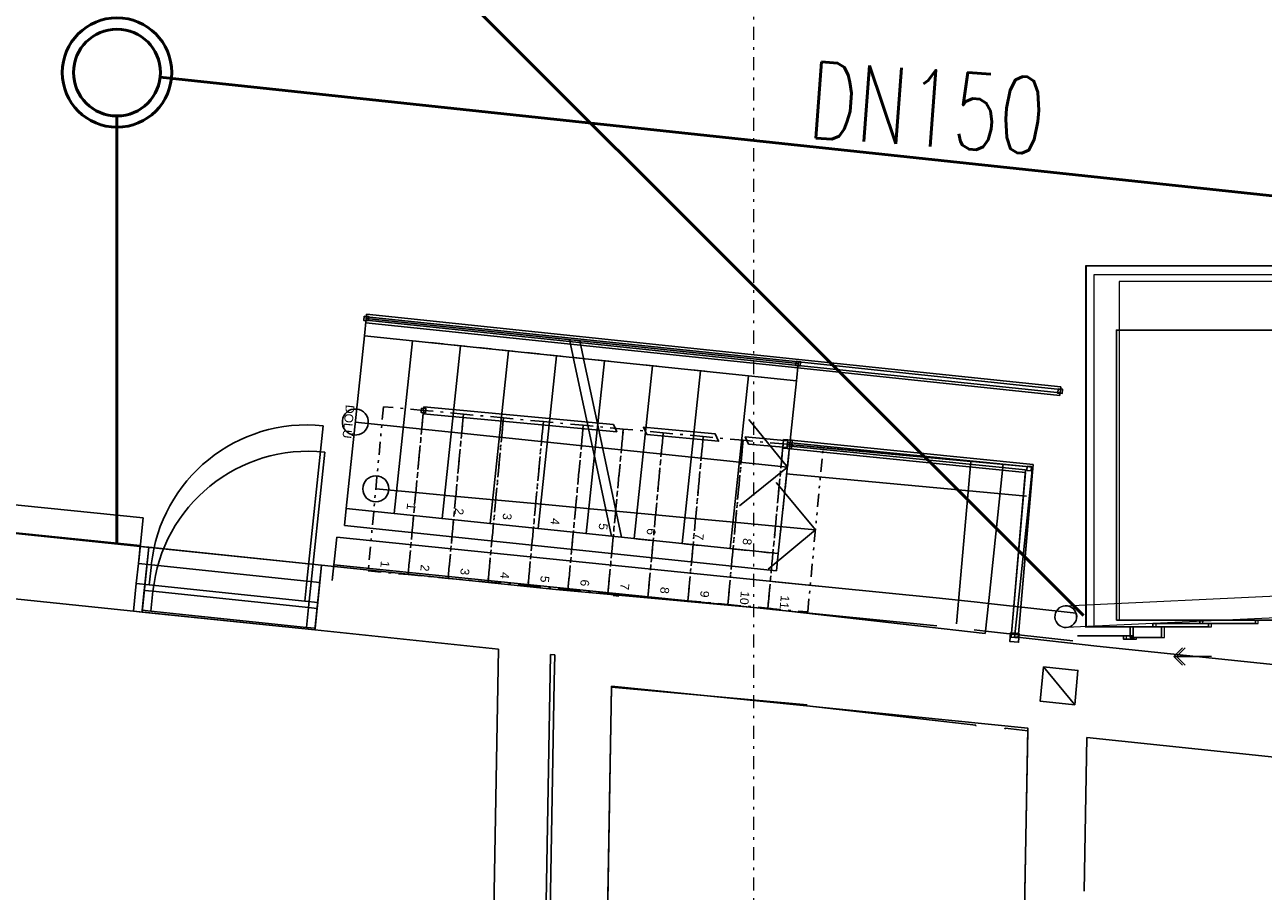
# Model space of a CAD drawing. Header units: millimetres. Extents: x -31600 to 34836, y -22665 to 23603.
# Tile 8 of 20: x -18887 to -11760, y 7806 to 12796. Entities that reach past the tile are written whole.
import ezdxf

# ---------------------------------------------------------------- set-up
doc = ezdxf.new("R2010")
doc.units = ezdxf.units.MM
doc.header["$MEASUREMENT"] = 0
doc.set_wipeout_variables(frame=1)
for name, pattern in [('Wipeout_Contour', [1000, 0, -1000]), ('Čerchovaná S', [175, 75, -42.5, 15, -42.5]), ('Čerchovaná se dvěma tečkami S', [202.5, 75, -32.5, 15, -32.5, 15, -32.5]), ('Čárkovaná S', [125, 75, -50])]:
    doc.linetypes.add(name, pattern=pattern)
for name, color, linetype, lineweight in [('--KANAL', 6, 'Continuous', 50), ('--KANAL_DEST', 5, 'Continuous', 50), ('--KANAL_POPIS', 1, 'Continuous', 25)]:
    doc.layers.add(name, color=color, linetype=linetype, lineweight=lineweight)
for name, color, linetype in [('3D prvky model', 7, 'Continuous'), ('Bourané_0', 7, 'Continuous'), ('Bourané_3D prvky fasada stavajici', 7, 'Continuous'), ('Bourané_Interiér - schodiště', 7, 'Continuous'), ('Bourané_Konstrukce - nosné', 7, 'Continuous'), ('Bourané_Konstrukce – Dělicí čáry vrstev', 7, 'Continuous'), ('Konstrukce - nosné', 7, 'Continuous'), ('Nové_0', 7, 'Continuous'), ('Nové_2D prvky - obecné', 7, 'Continuous'), ('Nové_Interiér - schodiště', 7, 'Continuous'), ('Nové_Konstrukce - nosné', 7, 'Continuous'), ('Nové_Výplně - Povrchové', 7, 'Continuous'), ('Nové_Výplně – Řezové', 7, 'Continuous'), ('Nové_VÝTAH VAR 1', 7, 'Continuous'), ('Výplně – Řezové', 7, 'Continuous'), ('Značky - řezy', 7, 'Continuous')]:
    doc.layers.add(name, color=color, linetype=linetype)
doc.styles.add('GENEROVANÝ_STYL_1', font='arial.ttf')
doc.styles.add('styl7', font='romans.shx', dxfattribs={"width": 0.7, "height": 200})

# ---------------------------------------------------------------- blocks, each defined once
blk = doc.blocks.new('Výtah 25[1]', base_point=(-12782, 9278.1))
at = {"layer": 'Nové_VÝTAH VAR 1', "color": 1, "linetype": 'Continuous', "lineweight": 20}
for p, q in [((-11071, 11408.1), (-12782, 11408.1)), ((-12782, 11408.1), (-12782, 9278.1)), ((-11071, 9278.1), (-11071, 11408.1)), ((-12732, 11358.1), (-11121, 11358.1)), ((-12732, 9328.1), (-12732, 11358.1)), ((-11121, 11358.1), (-11121, 9328.1)), ((-11284.7, 10793.1), (-11264.7, 10793.1)), ((-11284.7, 10789.8), (-11284.7, 9896.5)), ((-11284.7, 10783.1), (-11264.7, 10783.1)), ((-11274.7, 10793.1), (-11274.7, 10786.5)), ((-11264.7, 10789.8), (-11264.7, 9896.5)), ((-11284.7, 9903.1), (-11264.7, 9903.1)), ((-11284.7, 9893.1), (-11264.7, 9893.1)), ((-11274.7, 9893.1), (-11274.7, 9899.8)), ((-12782, 9278.1), (-12508.3, 9278.1)), ((-12508.3, 9328.1), (-12732, 9328.1)), ((-12508.3, 9278.1), (-12508.3, 9328.1)), ((-11121, 9328.1), (-11508.3, 9328.1)), ((-11508.3, 9328.1), (-11508.3, 9278.1)), ((-11508.3, 9278.1), (-11071, 9278.1)), ((-12258.3, 9158.1), (-12208.3, 9208.1)), ((-12058.3, 9158.1), (-12258.3, 9158.1)), ((-12258.3, 9158.1), (-12208.3, 9108.1))]:
    blk.add_line(p, q, dxfattribs=at)
at = {"layer": 'Nové_VÝTAH VAR 1', "color": 1, "linetype": 'Continuous', "lineweight": 20, "flags": 128}
for points in [[(-12588.3, 9368.1), (-11428.3, 9368.1), (-11428.3, 11318.1), (-12588.3, 11318.1)], [(-12378.3, 9328.1), (-12058.3, 9328.1), (-12058.3, 9348.1), (-12378.3, 9348.1)], [(-12108.3, 9348.1), (-11788.3, 9348.1), (-11788.3, 9368.1), (-12108.3, 9368.1)], [(-12508.3, 9268.1), (-12508.3, 9278.1), (-12548.3, 9278.1), (-12548.3, 9258.1), (-12488.3, 9258.1), (-12488.3, 9268.1)], [(-12508.3, 9328.1), (-12508.3, 9268.1), (-12328.3, 9268.1), (-12328.3, 9328.1)], [(-11508.3, 9328.1), (-11688.3, 9328.1), (-11688.3, 9268.1), (-11508.3, 9268.1)], [(-11508.3, 9268.1), (-11508.3, 9278.1), (-11468.3, 9278.1), (-11468.3, 9258.1), (-11528.3, 9258.1), (-11528.3, 9268.1)]]:
    blk.add_lwpolyline(points, close=True, dxfattribs=at)
blk = doc.blocks.new('Okapy 25[2]', base_point=(-13014.6, 9381.9))
at = {"layer": 'Bourané_3D prvky fasada stavajici', "color": 42, "linetype": 'Continuous', "lineweight": 13, "true_color": 0xe4ad2c, "flags": 128}
blk.add_lwpolyline([(-12892.9, 9325, -1), (-12898.8, 9449.9, -1)], format="xyb", close=True, dxfattribs=at)
blk = doc.blocks.new('Okapy 25[5]', base_point=(-13014.6, 9381.9))
at = {"layer": 'Bourané_3D prvky fasada stavajici', "color": 42, "linetype": 'Continuous', "lineweight": 13, "true_color": 0xe4ad2c}
for p, q in [((-12898.8, 9449.9), (-11531.5, 9514.1)), ((-11525.6, 9389.2), (-12892.9, 9325))]:
    blk.add_line(p, q, dxfattribs=at)
at = {"layer": 'Bourané_3D prvky fasada stavajici', "color": 42, "linetype": 'Continuous', "lineweight": 13, "true_color": 0xe4ad2c, "flags": 128}
for points in [[(-12892.9, 9325, -1), (-12898.8, 9449.9, -1)], [(-12898.8, 9449.9, -1), (-12892.9, 9325, -1)], [(-12898.8, 9449.9, -1), (-12892.9, 9325, -1)]]:
    blk.add_lwpolyline(points, format="xyb", close=True, dxfattribs=at)
at = {"layer": 'Bourané_3D prvky fasada stavajici', "color": 42, "linetype": 'Continuous', "lineweight": 13, "true_color": 0xe4ad2c}
for centre, start, end in [((-11528.6, 9451.6), 92.68725, 272.68725), ((-11528.6, 9451.6), 92.68725, 272.68725), ((-11528.6, 9451.6), 272.68725, 92.68725), ((-11528.6, 9451.6), 272.68725, 92.68725), ((-12895.9, 9387.5), 92.68725, 272.68725), ((-12895.9, 9387.5), 272.68725, 92.68725)]:
    blk.add_arc(centre, 62.5, start, end, dxfattribs=at)
blk = doc.blocks.new('Řez_2', base_point=(-14690.5, -4590.3))
at = {"layer": 'Značky - řezy', "color": 154, "linetype": 'Čerchovaná S', "lineweight": 13}
blk.add_line((-14690.5, -4440.3), (-14690.5, 19725.7), dxfattribs=at)

msp = doc.modelspace()

# ---------------------------------------------------------------- linework, layer by layer
at = {"layer": '--KANAL'}
for p, q in [((-18108.1, 12494.5), (-9908.8, 11618.7)), ((-18356.6, 9806.5), (-18356.6, 12271))]:
    msp.add_line(p, q, dxfattribs=at)
for radius in [315, 250]:
    msp.add_circle((-18356.6, 12521), radius, dxfattribs=at)
at = {"layer": '3D prvky model', "linetype": 'Continuous'}
msp.add_lwpolyline([(-15534.1, 7635.8), (-13134.9, 7590.7), (-13114.6, 8746.3), (-15510.3, 8986.6)], close=True, dxfattribs=at)
at = {"layer": 'Bourané_0', "linetype": 'Continuous'}
for p, q in [((-13170.9, 9265.2), (-13084.5, 10263.8)), ((-13127.3, 10232.9), (-13210.7, 9268.7)), ((-13128.6, 10218), (-13210.7, 9268.7)), ((-13170.9, 9265.2), (-13085.8, 10248.8)), ((-13210.7, 9268.7), (-13170.9, 9265.2)), ((-13210.7, 9268.7), (-13170.9, 9265.2))]:
    msp.add_line(p, q, dxfattribs=at)
for points in [[(-13117.7, 10254.6), (-13120.2, 10229.7), (-13095.4, 10227.2), (-13092.9, 10252.1)], [(-13163.7, 9289.7), (-13213.6, 9294), (-13217.9, 9244.2), (-13168.1, 9239.9)]]:
    msp.add_lwpolyline(points, close=True, dxfattribs=at)
at = {"layer": 'Bourané_Interiér - schodiště', "linetype": 'Čerchovaná S'}
for p, q in [((-16911, 9651), (-16681, 9629.5)), ((-16681, 9629.5), (-16451, 9608)), ((-16451, 9608), (-16221, 9586.5)), ((-16221, 9586.5), (-15991, 9565.1)), ((-15991, 9565.1), (-15761, 9543.6)), ((-15761, 9543.6), (-15531, 9522.1)), ((-15531, 9522.1), (-15301, 9500.7)), ((-15301, 9500.7), (-15071, 9479.2)), ((-15071, 9479.2), (-14841, 9457.7))]:
    msp.add_line(p, q, dxfattribs=at)
at = {"layer": 'Bourané_Konstrukce - nosné', "linetype": 'Continuous'}
for p, q in [((-17254.3, 9440.4), (-17161.2, 10335.5)), ((-18173.3, 9787.4), (-18199.2, 9538.7)), ((-18173.3, 9787.4), (-17178.7, 9683.9)), ((-17178.7, 9683.9), (-17204.6, 9435.2)), ((-18199.2, 9538.7), (-18211.1, 9424.3)), ((-18199.2, 9538.7), (-18211.1, 9424.3)), ((-18199.2, 9538.7), (-18211.1, 9424.3)), ((-18149.5, 9533.6), (-18199.2, 9538.7)), ((-18161.4, 9419.2), (-18149.5, 9533.6)), ((-18149.5, 9533.6), (-17254.3, 9440.4)), ((-18211.1, 9424.3), (-18212.2, 9414.4)), ((-18212.2, 9414.4), (-17217.5, 9310.9)), ((-18211.1, 9424.3), (-18161.4, 9419.2)), ((-17266.2, 9326), (-18161.4, 9419.2)), ((-17254.3, 9440.4), (-17266.2, 9326)), ((-17204.6, 9435.2), (-17254.3, 9440.4)), ((-17216.5, 9320.8), (-17204.6, 9435.2)), ((-17204.6, 9435.2), (-17216.5, 9320.8)), ((-17204.6, 9435.2), (-17216.5, 9320.8)), ((-17266.2, 9326), (-17216.5, 9320.8)), ((-17216.5, 9320.8), (-17217.5, 9310.9))]:
    msp.add_line(p, q, dxfattribs=at)
for points in [[(-13105.7, 10249.8), (-16347.7, 10552.5)], [(-16363.5, 10383.2), (-13121.5, 10080.6)], [(-13256.8, 10267.8), (-13333.6, 9534.9)], [(-13164.5, 9518.1), (-13087.7, 10250.1)], [(-18173.3, 9787.4), (-18223.1, 9792.6)], [(-18173.3, 9787.4), (-18212.2, 9414.4)], [(-17217.5, 9310.9), (-17178.7, 9683.9)], [(-13337.4, 9498.6), (-13341.2, 9463.2)], [(-13172.2, 9444.6), (-13168.3, 9481.7)], [(-18261.9, 9419.6), (-18212.2, 9414.4)], [(-13357.8, 9304.1), (-13359.2, 9290.9)], [(-13190.3, 9271.7), (-13188.9, 9285.5)], [(-13414.5, 8763.7), (-13415.1, 8757.7)], [(-13246.1, 8739.9), (-13245.6, 8744.6)]]:
    msp.add_lwpolyline(points, dxfattribs=at)
msp.add_arc((-17254.3, 9440.4), 900, 84.05784, 174.05784, dxfattribs=at)
at = {"layer": 'Bourané_Konstrukce – Dělicí čáry vrstev', "linetype": 'Continuous'}
for p, q in [((-13333.6, 9534.9), (-13337.4, 9498.6)), ((-13168.3, 9481.7), (-13164.5, 9518.1)), ((-13341.2, 9463.2), (-13357.8, 9304.1)), ((-13341.2, 9463.2), (-13357.8, 9304.1)), ((-13188.9, 9285.5), (-13172.2, 9444.6)), ((-13188.9, 9285.5), (-13172.2, 9444.6))]:
    msp.add_line(p, q, dxfattribs=at)
at = {"layer": 'Konstrukce - nosné', "linetype": 'Continuous'}
for p, q in [((-14292.7, 10360.7), (-13441.6, 10281.2)), ((-13441.6, 10281.2), (-13525, 9346.2)), ((-18223.1, 9792.6), (-18233.4, 9693.1)), ((-18233.4, 9693.1), (-18245.3, 9578.7)), ((-18245.3, 9578.7), (-18261.9, 9419.6))]:
    msp.add_line(p, q, dxfattribs=at)
for points in [[(-18223.1, 9792.6), (-19937.1, 9971)], [(-15830.6, 9543.5), (-17178.7, 9683.9)], [(-19943.7, 9594.6), (-18261.9, 9419.6)], [(-14335.3, 9407), (-15830.6, 9543.8)], [(-15468.9, 9505.9), (-15501.1, 9509.3)], [(-13359.2, 9290.9), (-14575.3, 9428.8)], [(-17217.5, 9310.9), (-16161.6, 9201)], [(-12718.1, 9218.1), (-13190.3, 9271.7)], [(-16161.6, 9201), (-16234.9, 5011.4)], [(-10358.6, 8972), (-12718.1, 9218.1)], [(-15935, 5006.1), (-15862.1, 9169.8)], [(-15862.1, 9169.8), (-15837.2, 9167.2)], [(-15837.2, 9167.2), (-15839.9, 9012.4)], [(-15839.9, 9012.4), (-15909.2, 5045.7)], [(-15579.3, 5039.9), (-15510.4, 8982.2)], [(-15510.4, 8982.2), (-14383.5, 8879.2)], [(-14635.1, 8902.2), (-13414.5, 8763.7)], [(-13245.6, 8744.6), (-13114.8, 8729.7)], [(-13114.8, 8729.7), (-13131.2, 7806.3)], [(-12791.2, 7806.4), (-12775.5, 8691.2)], [(-12775.5, 8691.2), (-10413.5, 8444.9)]]:
    msp.add_lwpolyline(points, dxfattribs=at)
at = {"layer": 'Nové_0', "linetype": 'Continuous'}
for p, q in [((-16919.7, 11130), (-16924.9, 11080.3)), ((-16921.3, 11115.1), (-16923.4, 11095.2)), ((-16921.3, 11115.1), (-16923.4, 11095.2)), ((-12930.7, 10660.8), (-12925.4, 10710.5)), ((-12929.1, 10675.7), (-12927, 10695.6)), ((-12929.1, 10675.7), (-12927, 10695.6))]:
    msp.add_line(p, q, dxfattribs=at)
for points in [[(-16933.4, 11118.9), (-16936, 11094), (-16911.2, 11091.4), (-16908.6, 11116.3)], [(-14447.1, 10858.3), (-14449.7, 10833.4), (-14424.8, 10830.8), (-14422.2, 10855.7)], [(-12939.2, 10699.4), (-12941.8, 10674.5), (-12916.9, 10671.9), (-12914.3, 10696.8)]]:
    msp.add_lwpolyline(points, close=True, dxfattribs=at)
at = {"layer": 'Nové_Interiér - schodiště', "linetype": 'Continuous'}
for p, q in [((-16922.3, 11105.1), (-16932.7, 11005.7)), ((-14435.9, 10844.6), (-16922.3, 11105.1)), ((-16932.7, 11005.7), (-14446.4, 10745.1)), ((-14446.4, 10745.1), (-14435.9, 10844.6)), ((-17037, 10011.1), (-17047.4, 9911.7)), ((-14550.6, 9750.6), (-17037, 10011.1)), ((-17047.4, 9911.7), (-14561, 9651.1)), ((-14561, 9651.1), (-14550.6, 9750.6))]:
    msp.add_line(p, q, dxfattribs=at)
at = {"layer": 'Nové_Interiér - schodiště', "linetype": 'Čárkovaná S'}
for points in [[(-16631.5, 10974.1), (-16735.7, 9979.6), (-16459.5, 9950.6), (-16355.2, 10945.2)], [(-16355.2, 10945.2), (-16459.5, 9950.6), (-16183.2, 9921.7), (-16079, 10916.2)], [(-16079, 10916.2), (-16183.2, 9921.7), (-15906.9, 9892.7), (-15802.7, 10887.3)], [(-15802.7, 10887.3), (-15906.9, 9892.7), (-15630.7, 9863.8), (-15526.5, 10858.3)], [(-15526.5, 10858.3), (-15630.7, 9863.8), (-15354.4, 9834.8), (-15250.2, 10829.4)], [(-15250.2, 10829.4), (-15354.4, 9834.8), (-15078.1, 9805.8), (-14973.9, 10800.4)], [(-14973.9, 10800.4), (-15078.1, 9805.8), (-14801.9, 9776.9), (-14697.7, 10771.4)], [(-14697.7, 10771.4), (-14801.9, 9776.9), (-14550.6, 9750.6), (-14446.4, 10745.1)]]:
    msp.add_lwpolyline(points, close=True, dxfattribs=at)
at = {"layer": 'Nové_Konstrukce - nosné', "linetype": 'Continuous'}
for p, q in [((-17263.7, 9592.2), (-17170.5, 10487.3)), ((-18231.6, 9708.8), (-18206.4, 9957.5)), ((-18231.6, 9708.8), (-18206.4, 9957.5)), ((-17117.3, 9595.9), (-17092.1, 9844.6)), ((-17117.3, 9595.9), (-17092.1, 9844.6)), ((-18223.1, 9792.6), (-18233.4, 9693.1)), ((-18231.6, 9708.8), (-18222.5, 9798.3)), ((-18231.6, 9708.8), (-18222.5, 9798.3)), ((-18223.1, 9792.6), (-17178.7, 9683.9)), ((-18233.4, 9693.1), (-18245.3, 9578.7)), ((-18233.4, 9693.1), (-18245.3, 9578.7)), ((-18233.4, 9693.1), (-18245.3, 9578.7)), ((-18158.8, 9685.3), (-18233.4, 9693.1)), ((-18170.7, 9571), (-18158.8, 9685.3)), ((-18158.8, 9685.3), (-17263.7, 9592.2)), ((-17178.7, 9683.9), (-17189.1, 9584.4)), ((-17117.3, 9595.9), (-17108.2, 9685.4)), ((-17117.3, 9595.9), (-17108.2, 9685.4)), ((-18245.3, 9578.7), (-18261.9, 9419.6)), ((-18245.3, 9578.7), (-18170.7, 9571)), ((-17275.6, 9477.8), (-18170.7, 9571)), ((-17263.7, 9592.2), (-17275.6, 9477.8)), ((-17189.1, 9584.4), (-17263.7, 9592.2)), ((-17201, 9470), (-17189.1, 9584.4)), ((-17189.1, 9584.4), (-17201, 9470)), ((-17189.1, 9584.4), (-17201, 9470)), ((-18261.9, 9419.6), (-17217.5, 9310.9)), ((-17275.6, 9477.8), (-17201, 9470)), ((-17201, 9470), (-17217.5, 9310.9))]:
    msp.add_line(p, q, dxfattribs=at)
for points in [[(-18206.4, 9957.5), (-20308.6, 10170.5)], [(-20311.4, 10009.9), (-18222.5, 9798.3)], [(-17217.5, 9310.9), (-17178.7, 9683.9)], [(-13341.2, 9463.2), (-13405.2, 9470.2)], [(-12837.1, 9407.9), (-13341.2, 9463.2)], [(-13422.7, 9311.2), (-13357.8, 9304.1)], [(-13357.8, 9304.1), (-12854.6, 9248.8)]]:
    msp.add_lwpolyline(points, dxfattribs=at)
msp.add_arc((-17263.7, 9592.2), 900, 84.05784, 174.05784, dxfattribs=at)
at = {"layer": 'Nové_VÝTAH VAR 1', "linetype": 'Continuous'}
for p, q in [((-12778, 11408.1), (-11078, 11408.1)), ((-12274.7, 9158.1), (-12224.7, 9208.1)), ((-12074.7, 9158.1), (-12274.7, 9158.1)), ((-12274.7, 9158.1), (-12224.7, 9108.1))]:
    msp.add_line(p, q, dxfattribs=at)
for points in [[(-12604.7, 9368.1), (-11444.7, 9368.1), (-11444.7, 11038.1), (-12604.7, 11038.1)], [(-12394.7, 9328.1), (-12074.7, 9328.1), (-12074.7, 9348.1), (-12394.7, 9348.1)], [(-12124.7, 9348.1), (-11804.7, 9348.1), (-11804.7, 9368.1), (-12124.7, 9368.1)]]:
    msp.add_lwpolyline(points, close=True, dxfattribs=at)
at = {"layer": 'Výplně – Řezové', "linetype": 'Continuous', "flags": 128}
for points in [[(-12844.8, 8878.9), (-13043.6, 8901.2), (-13023.8, 9098.6)], [(-12844.8, 8878.9), (-12826.4, 9078), (-13023.8, 9098.6)]]:
    msp.add_lwpolyline(points, close=True, dxfattribs=at)

# ---------------------------------------------------------------- block references
at = {"layer": 'Bourané_3D prvky fasada stavajici', "linetype": 'Continuous'}
for name in ['Okapy 25[5]', 'Okapy 25[2]']:
    msp.add_blockref(name, (-13014.6, 9381.9), dxfattribs=at)
at = {"layer": 'Nové_VÝTAH VAR 1', "linetype": 'Continuous'}
msp.add_blockref('Výtah 25[1]', (-12782, 9278.1), dxfattribs=at)

# ---------------------------------------------------------------- texts
at = {"layer": '--KANAL_POPIS', "style": 'styl7', "width": 0.7}
msp.add_text('DN150', height=440, rotation=355.81523, dxfattribs=at).set_placement((-14386.9, 12147.3))
at = {"layer": 'Bourané_Interiér - schodiště', "linetype": 'Continuous', "char_height": 50, "attachment_point": 4, "rotation": 264.66661, "style": 'GENEROVANÝ_STYL_1'}
for s, insert in [('\\A1;{\\pql;\\fArial|b0|i0|c238|p38;1}', (-16812.3, 9708.5)), ('\\A1;{\\pql;\\fArial|b0|i0|c238|p38;2}', (-16582.3, 9687)), ('\\A1;{\\pql;\\fArial|b0|i0|c238|p38;3}', (-16352.7, 9665.6)), ('\\A1;{\\pql;\\fArial|b0|i0|c238|p38;4}', (-16122.3, 9644.1)), ('\\A1;{\\pql;\\fArial|b0|i0|c238|p38;5}', (-15892.7, 9622.7)), ('\\A1;{\\pql;\\fArial|b0|i0|c238|p38;6}', (-15662.7, 9601.2)), ('\\A1;{\\pql;\\fArial|b0|i0|c238|p38;7}', (-15432.3, 9579.7)), ('\\A1;{\\pql;\\fArial|b0|i0|c238|p38;8}', (-15202.7, 9558.2)), ('\\A1;{\\pql;\\fArial|b0|i0|c238|p38;9}', (-14972.7, 9536.8)), ('\\A1;{\\pql;\\fArial|b0|i0|c238|p38;10}', (-14741, 9534.2))]:
    msp.add_mtext(s, dxfattribs=dict(at, insert=insert))

# ---------------------------------------------------------------- next in the draw order: wipeouts: each hides what was drawn before it
at = {"linetype": 'Wipeout_Contour', "ltscale": 79411.90718}
msp.add_wipeout([(-16656.5, 10976.7), (-16932.7, 11005.7), (-17037, 10011.1), (-16760.7, 9982.2)], dxfattribs=at).dxf.layer = 'Nové_Výplně - Povrchové'
at = {"linetype": 'Wipeout_Contour', "ltscale": 67940.511142}
msp.add_wipeout([(-14584.2, 9429.7), (-13639, 9334.9), (-13623, 9494.1), (-14568.2, 9588.9)], dxfattribs=at).dxf.layer = 'Nové_Výplně - Povrchové'
at = {"linetype": 'Wipeout_Contour', "ltscale": 62855.954603}
msp.add_wipeout([(-12828, 9278.1), (-12524.7, 9278.1), (-12524.7, 9328.1), (-12778, 9328.1)], dxfattribs=at).dxf.layer = 'Nové_Výplně – Řezové'

# ---------------------------------------------------------------- next in the draw order: linework, layer by layer
at = {"layer": 'Bourané_Interiér - schodiště', "linetype": 'Čerchovaná se dvěma tečkami S'}
for p, q in [((-16822.7, 10596.8), (-16911, 9651)), ((-14381, 9414.8), (-14292.7, 10360.7))]:
    msp.add_line(p, q, dxfattribs=at)
at = {"layer": 'Bourané_Interiér - schodiště', "linetype": 'Čerchovaná S'}
for p, q in [((-14841, 9457.7), (-14611, 9436.2)), ((-14611, 9436.2), (-14381, 9414.8))]:
    msp.add_line(p, q, dxfattribs=at)
at = {"layer": 'Nové_0', "linetype": 'Continuous'}
msp.add_line((-13623, 9494.1), (-13405.2, 9470.2), dxfattribs=at)
at = {"layer": 'Nové_Interiér - schodiště', "linetype": 'Continuous'}
for p, q in [((-16932.7, 11005.7), (-17037, 10011.1)), ((-16656.5, 10976.7), (-16932.7, 11005.7)), ((-16760.7, 9982.2), (-16656.5, 10976.7)), ((-17037, 10011.1), (-16760.7, 9982.2))]:
    msp.add_line(p, q, dxfattribs=at)
for start, end in [(85.02606, 265.02606), (265.02606, 85.02606)]:
    msp.add_arc((-16984.9, 10508.4), 75, start, end, dxfattribs=at)
at = {"layer": 'Nové_Konstrukce - nosné', "linetype": 'Continuous'}
for points in [[(-17108.2, 9685.4), (-14335.5, 9404.5)], [(-13623, 9494.1), (-14568.2, 9588.9)], [(-14584.2, 9429.7), (-13639, 9334.9)]]:
    msp.add_lwpolyline(points, dxfattribs=at)
at = {"layer": 'Nové_VÝTAH VAR 1', "linetype": 'Continuous'}
for p, q in [((-12778, 9328.1), (-12778, 11408.1)), ((-12828, 9278.1), (-12524.7, 9278.1)), ((-12524.7, 9328.1), (-12778, 9328.1)), ((-12524.7, 9278.1), (-12524.7, 9328.1))]:
    msp.add_line(p, q, dxfattribs=at)
for points in [[(-12524.7, 9268.1), (-12524.7, 9278.1), (-12564.7, 9278.1), (-12564.7, 9258.1), (-12504.7, 9258.1), (-12504.7, 9268.1)], [(-12524.7, 9328.1), (-12524.7, 9268.1), (-12344.7, 9268.1), (-12344.7, 9328.1)]]:
    msp.add_lwpolyline(points, close=True, dxfattribs=at)

# ---------------------------------------------------------------- next in the draw order: texts
at = {"layer": 'Bourané_Interiér - schodiště', "linetype": 'Continuous', "insert": (-14510.8, 9510.2), "char_height": 50, "attachment_point": 4, "rotation": 264.66661, "style": 'GENEROVANÝ_STYL_1'}
msp.add_mtext('\\A1;{\\pql;\\fArial|b0|i0|c238|p38;11}', dxfattribs=at)
at = {"layer": 'Nové_Interiér - schodiště', "linetype": 'Continuous', "insert": (-17014.4, 10607.1), "char_height": 50, "attachment_point": 4, "rotation": 264.01725, "style": 'GENEROVANÝ_STYL_1'}
msp.add_mtext('\\A1;{\\pql;\\fArial|b0|i0|c238|p38;DOLŮ}', dxfattribs=at)

# ---------------------------------------------------------------- next in the draw order: wipeouts: each hides what was drawn before it
at = {"linetype": 'Wipeout_Contour', "ltscale": 78414.361667}
msp.add_wipeout([(-16380.2, 10947.8), (-16656.5, 10976.7), (-16760.7, 9982.2), (-16484.4, 9953.2)], dxfattribs=at).dxf.layer = 'Nové_Výplně - Povrchové'

# ---------------------------------------------------------------- next in the draw order: linework, layer by layer
at = {"layer": 'Bourané_0', "linetype": 'Continuous'}
msp.add_lwpolyline([(-16603.9, 10589), (-16606.3, 10564.1), (-16581.4, 10561.8), (-16579, 10586.7)], close=True, dxfattribs=at)
at = {"layer": 'Bourané_Interiér - schodiště', "linetype": 'Čerchovaná S'}
msp.add_line((-16592.7, 10575.4), (-16822.7, 10596.8), dxfattribs=at)
at = {"layer": 'Bourané_Interiér - schodiště', "linetype": 'Čerchovaná se dvěma tečkami S'}
for p, q in [((-16681, 9629.5), (-16592.7, 10575.4)), ((-16592.7, 10575.4), (-16681, 9629.5))]:
    msp.add_line(p, q, dxfattribs=at)
at = {"layer": 'Bourané_Interiér - schodiště', "linetype": 'Continuous'}
msp.add_line((-16866.8, 10123.9), (-16636.8, 10102.4), dxfattribs=at)
for start, end in [(0.04694, 180.04694), (180.04694, 0.04694)]:
    msp.add_arc((-16866.8, 10123.9), 75, start, end, dxfattribs=at)
at = {"layer": 'Nové_Interiér - schodiště', "linetype": 'Continuous'}
for p, q in [((-16656.5, 10976.7), (-16760.7, 9982.2)), ((-16380.2, 10947.8), (-16656.5, 10976.7)), ((-16484.4, 9953.2), (-16380.2, 10947.8)), ((-16984.9, 10508.4), (-16708.6, 10479.5)), ((-16760.7, 9982.2), (-16484.4, 9953.2))]:
    msp.add_line(p, q, dxfattribs=at)

# ---------------------------------------------------------------- next in the draw order: texts
at = {"layer": 'Nové_Interiér - schodiště', "linetype": 'Continuous', "insert": (-16661.2, 10041.1), "char_height": 50, "attachment_point": 4, "rotation": 264.01725, "style": 'GENEROVANÝ_STYL_1'}
msp.add_mtext('\\A1;{\\pql;\\fArial|b0|i0|c238|p38;1}', dxfattribs=at)

# ---------------------------------------------------------------- next in the draw order: wipeouts: each hides what was drawn before it
at = {"linetype": 'Wipeout_Contour', "ltscale": 77419.905199}
msp.add_wipeout([(-16103.9, 10918.8), (-16380.2, 10947.8), (-16484.4, 9953.2), (-16208.2, 9924.3)], dxfattribs=at).dxf.layer = 'Nové_Výplně - Povrchové'

# ---------------------------------------------------------------- next in the draw order: linework, layer by layer
at = {"layer": 'Bourané_Interiér - schodiště', "linetype": 'Čerchovaná S'}
msp.add_line((-16362.7, 10553.9), (-16592.7, 10575.4), dxfattribs=at)
at = {"layer": 'Bourané_Interiér - schodiště', "linetype": 'Čerchovaná se dvěma tečkami S'}
for p, q in [((-16451, 9608), (-16362.7, 10553.9)), ((-16362.7, 10553.9), (-16451, 9608))]:
    msp.add_line(p, q, dxfattribs=at)
at = {"layer": 'Nové_Interiér - schodiště', "linetype": 'Continuous'}
for p, q in [((-16380.2, 10947.8), (-16484.4, 9953.2)), ((-16103.9, 10918.8), (-16380.2, 10947.8)), ((-16208.2, 9924.3), (-16103.9, 10918.8)), ((-16484.4, 9953.2), (-16208.2, 9924.3))]:
    msp.add_line(p, q, dxfattribs=at)

# ---------------------------------------------------------------- next in the draw order: texts
at = {"layer": 'Nové_Interiér - schodiště', "linetype": 'Continuous', "insert": (-16384.9, 10012.1), "char_height": 50, "attachment_point": 4, "rotation": 264.01725, "style": 'GENEROVANÝ_STYL_1'}
msp.add_mtext('\\A1;{\\pql;\\fArial|b0|i0|c238|p38;2}', dxfattribs=at)

# ---------------------------------------------------------------- next in the draw order: wipeouts: each hides what was drawn before it
at = {"linetype": 'Wipeout_Contour', "ltscale": 76428.658176}
msp.add_wipeout([(-15827.7, 10889.9), (-16103.9, 10918.8), (-16208.2, 9924.3), (-15931.9, 9895.3)], dxfattribs=at).dxf.layer = 'Nové_Výplně - Povrchové'

# ---------------------------------------------------------------- next in the draw order: linework, layer by layer
at = {"layer": 'Bourané_Interiér - schodiště', "linetype": 'Čerchovaná S'}
msp.add_line((-16132.7, 10532.4), (-16362.7, 10553.9), dxfattribs=at)
at = {"layer": 'Bourané_Interiér - schodiště', "linetype": 'Čerchovaná se dvěma tečkami S'}
for p, q in [((-16221, 9586.5), (-16132.7, 10532.4)), ((-16132.7, 10532.4), (-16221, 9586.5))]:
    msp.add_line(p, q, dxfattribs=at)
at = {"layer": 'Nové_Interiér - schodiště', "linetype": 'Continuous'}
for p, q in [((-16103.9, 10918.8), (-16208.2, 9924.3)), ((-15827.7, 10889.9), (-16103.9, 10918.8)), ((-15931.9, 9895.3), (-15827.7, 10889.9)), ((-16208.2, 9924.3), (-15931.9, 9895.3))]:
    msp.add_line(p, q, dxfattribs=at)

# ---------------------------------------------------------------- next in the draw order: texts
at = {"layer": 'Nové_Interiér - schodiště', "linetype": 'Continuous', "insert": (-16109.1, 9983.2), "char_height": 50, "attachment_point": 4, "rotation": 264.01725, "style": 'GENEROVANÝ_STYL_1'}
msp.add_mtext('\\A1;{\\pql;\\fArial|b0|i0|c238|p38;3}', dxfattribs=at)

# ---------------------------------------------------------------- next in the draw order: wipeouts: each hides what was drawn before it
at = {"linetype": 'Wipeout_Contour', "ltscale": 75440.746918}
msp.add_wipeout([(-15551.4, 10860.9), (-15827.7, 10889.9), (-15931.9, 9895.3), (-15655.6, 9866.4)], dxfattribs=at).dxf.layer = 'Nové_Výplně - Povrchové'

# ---------------------------------------------------------------- next in the draw order: linework, layer by layer
at = {"layer": 'Bourané_Interiér - schodiště', "linetype": 'Čerchovaná S'}
msp.add_line((-15902.7, 10511), (-16132.7, 10532.4), dxfattribs=at)
at = {"layer": 'Bourané_Interiér - schodiště', "linetype": 'Čerchovaná se dvěma tečkami S'}
for p, q in [((-15991, 9565.1), (-15902.7, 10511)), ((-15902.7, 10511), (-15991, 9565.1))]:
    msp.add_line(p, q, dxfattribs=at)
at = {"layer": 'Nové_Interiér - schodiště', "linetype": 'Continuous'}
for p, q in [((-15827.7, 10889.9), (-15931.9, 9895.3)), ((-15551.4, 10860.9), (-15827.7, 10889.9)), ((-15655.6, 9866.4), (-15551.4, 10860.9)), ((-15931.9, 9895.3), (-15655.6, 9866.4))]:
    msp.add_line(p, q, dxfattribs=at)

# ---------------------------------------------------------------- next in the draw order: texts
at = {"layer": 'Nové_Interiér - schodiště', "linetype": 'Continuous', "insert": (-15832.4, 9954.2), "char_height": 50, "attachment_point": 4, "rotation": 264.01725, "style": 'GENEROVANÝ_STYL_1'}
msp.add_mtext('\\A1;{\\pql;\\fArial|b0|i0|c238|p38;4}', dxfattribs=at)

# ---------------------------------------------------------------- next in the draw order: wipeouts: each hides what was drawn before it
at = {"linetype": 'Wipeout_Contour', "ltscale": 74456.304003}
msp.add_wipeout([(-15275.1, 10832), (-15551.4, 10860.9), (-15655.6, 9866.4), (-15379.4, 9837.4)], dxfattribs=at).dxf.layer = 'Nové_Výplně - Povrchové'

# ---------------------------------------------------------------- next in the draw order: linework, layer by layer
at = {"layer": 'Bourané_0', "linetype": 'Continuous'}
msp.add_lwpolyline([(-16590.8, 10595.3), (-16594.5, 10555.5), (-15480.2, 10452), (-15499.5, 10494)], close=True, dxfattribs=at)
msp.add_lwpolyline([(-16590.8, 10595.3), (-16594.5, 10555.5), (-15480.2, 10452), (-15499.5, 10494)], close=True, dxfattribs=at)
at = {"layer": 'Bourané_Interiér - schodiště', "linetype": 'Čerchovaná S'}
for p, q in [((-15672.7, 10489.5), (-15902.7, 10511)), ((-15442.7, 10468), (-15672.7, 10489.5))]:
    msp.add_line(p, q, dxfattribs=at)
at = {"layer": 'Bourané_Interiér - schodiště', "linetype": 'Čerchovaná se dvěma tečkami S'}
for p, q in [((-15761, 9543.6), (-15672.7, 10489.5)), ((-15672.7, 10489.5), (-15761, 9543.6)), ((-15531, 9522.1), (-15442.7, 10468)), ((-15442.7, 10468), (-15531, 9522.1))]:
    msp.add_line(p, q, dxfattribs=at)
at = {"layer": 'Nové_0', "linetype": 'Continuous'}
msp.add_line((-14433.3, 10869.4), (-16919.7, 11130), dxfattribs=at)
at = {"layer": 'Nové_2D prvky - obecné', "linetype": 'Continuous'}
for p, q in [((-15511.1, 9851.5), (-15751.7, 10982.8)), ((-15452.5, 9845.4), (-15693, 10976.6))]:
    msp.add_line(p, q, dxfattribs=at)
at = {"layer": 'Nové_Interiér - schodiště', "linetype": 'Continuous'}
for p, q in [((-15551.4, 10860.9), (-15655.6, 9866.4)), ((-15275.1, 10832), (-15551.4, 10860.9)), ((-15379.4, 9837.4), (-15275.1, 10832)), ((-15655.6, 9866.4), (-15379.4, 9837.4))]:
    msp.add_line(p, q, dxfattribs=at)

# ---------------------------------------------------------------- next in the draw order: texts
at = {"layer": 'Nové_Interiér - schodiště', "linetype": 'Continuous', "insert": (-15556.5, 9925.3), "char_height": 50, "attachment_point": 4, "rotation": 264.01725, "style": 'GENEROVANÝ_STYL_1'}
msp.add_mtext('\\A1;{\\pql;\\fArial|b0|i0|c238|p38;5}', dxfattribs=at)

# ---------------------------------------------------------------- next in the draw order: wipeouts: each hides what was drawn before it
at = {"linetype": 'Wipeout_Contour', "ltscale": 73475.468626}
msp.add_wipeout([(-14998.9, 10803), (-15275.1, 10832), (-15379.4, 9837.4), (-15103.1, 9808.5)], dxfattribs=at).dxf.layer = 'Nové_Výplně - Povrchové'

# ---------------------------------------------------------------- next in the draw order: linework, layer by layer
at = {"layer": 'Bourané_Interiér - schodiště', "linetype": 'Čerchovaná S'}
msp.add_line((-15212.7, 10446.5), (-15442.7, 10468), dxfattribs=at)
at = {"layer": 'Bourané_Interiér - schodiště', "linetype": 'Čerchovaná se dvěma tečkami S'}
for p, q in [((-15301, 9500.7), (-15212.7, 10446.5)), ((-15212.7, 10446.5), (-15301, 9500.7))]:
    msp.add_line(p, q, dxfattribs=at)
at = {"layer": 'Nové_0', "linetype": 'Continuous'}
msp.add_line((-14434.9, 10854.5), (-16921.3, 11115.1), dxfattribs=at)
msp.add_line((-14434.9, 10854.5), (-16921.3, 11115.1), dxfattribs=at)
at = {"layer": 'Nové_Interiér - schodiště', "linetype": 'Continuous'}
for p, q in [((-15275.1, 10832), (-15379.4, 9837.4)), ((-14998.9, 10803), (-15275.1, 10832)), ((-15103.1, 9808.5), (-14998.9, 10803)), ((-15379.4, 9837.4), (-15103.1, 9808.5))]:
    msp.add_line(p, q, dxfattribs=at)

# ---------------------------------------------------------------- next in the draw order: texts
at = {"layer": 'Nové_Interiér - schodiště', "linetype": 'Continuous', "insert": (-15280.2, 9896.4), "char_height": 50, "attachment_point": 4, "rotation": 264.01725, "style": 'GENEROVANÝ_STYL_1'}
msp.add_mtext('\\A1;{\\pql;\\fArial|b0|i0|c238|p38;6}', dxfattribs=at)

# ---------------------------------------------------------------- next in the draw order: wipeouts: each hides what was drawn before it
at = {"linetype": 'Wipeout_Contour', "ltscale": 72498.386989}
msp.add_wipeout([(-14722.6, 10774.1), (-14998.9, 10803), (-15103.1, 9808.5), (-14826.8, 9779.5)], dxfattribs=at).dxf.layer = 'Nové_Výplně - Povrchové'

# ---------------------------------------------------------------- next in the draw order: linework, layer by layer
at = {"layer": 'Bourané_0', "linetype": 'Continuous'}
msp.add_lwpolyline([(-15307.7, 10436), (-14894, 10397.6), (-14913.3, 10439.6), (-15327, 10478)], close=True, dxfattribs=at)
msp.add_lwpolyline([(-15307.7, 10436), (-14894, 10397.6), (-14913.3, 10439.6), (-15327, 10478)], close=True, dxfattribs=at)
at = {"layer": 'Bourané_Interiér - schodiště', "linetype": 'Čerchovaná S'}
msp.add_line((-14982.7, 10425.1), (-15212.7, 10446.5), dxfattribs=at)
at = {"layer": 'Bourané_Interiér - schodiště', "linetype": 'Čerchovaná se dvěma tečkami S'}
for p, q in [((-15071, 9479.2), (-14982.7, 10425.1)), ((-14982.7, 10425.1), (-15071, 9479.2))]:
    msp.add_line(p, q, dxfattribs=at)
at = {"layer": 'Nové_0', "linetype": 'Continuous'}
for p, q in [((-16924.9, 11080.3), (-14438.5, 10819.7)), ((-16923.4, 11095.2), (-14437, 10834.6)), ((-16923.4, 11095.2), (-14437, 10834.6))]:
    msp.add_line(p, q, dxfattribs=at)
msp.add_lwpolyline([(-16921.3, 11115.1), (-16923.4, 11095.2), (-14437, 10834.6), (-14434.9, 10854.5)], close=True, dxfattribs=at)
at = {"layer": 'Nové_Interiér - schodiště', "linetype": 'Continuous'}
for p, q in [((-14998.9, 10803), (-15103.1, 9808.5)), ((-14722.6, 10774.1), (-14998.9, 10803)), ((-14826.8, 9779.5), (-14722.6, 10774.1)), ((-15103.1, 9808.5), (-14826.8, 9779.5))]:
    msp.add_line(p, q, dxfattribs=at)

# ---------------------------------------------------------------- next in the draw order: texts
at = {"layer": 'Nové_Interiér - schodiště', "linetype": 'Continuous', "insert": (-15003.6, 9867.4), "char_height": 50, "attachment_point": 4, "rotation": 264.01725, "style": 'GENEROVANÝ_STYL_1'}
msp.add_mtext('\\A1;{\\pql;\\fArial|b0|i0|c238|p38;7}', dxfattribs=at)

# ---------------------------------------------------------------- next in the draw order: wipeouts: each hides what was drawn before it
at = {"linetype": 'Wipeout_Contour', "ltscale": 71525.212666}
msp.add_wipeout([(-14722.6, 10774.1), (-14826.8, 9779.5), (-14550.6, 9750.6), (-14446.4, 10745.1)], dxfattribs=at).dxf.layer = 'Nové_Výplně - Povrchové'

# ---------------------------------------------------------------- next in the draw order: linework, layer by layer
at = {"layer": '--KANAL_DEST'}
msp.add_line((-12793.7, 9393.4), (-16959.5, 13559.2), dxfattribs=at)
at = {"layer": 'Bourané_0', "linetype": 'Continuous'}
for p, q in [((-14495.3, 10405.8), (-14500.3, 10356)), ((-14500.3, 10356), (-13128.6, 10218)), ((-14496.8, 10390.9), (-14498.8, 10371)), ((-14498.8, 10371), (-13127.3, 10232.9)), ((-13085.8, 10248.8), (-14496.8, 10390.9)), ((-13084.5, 10263.8), (-14495.3, 10405.8))]:
    msp.add_line(p, q, dxfattribs=at)
for points in [[(-14721.5, 10381.6), (-14499.6, 10361), (-14495.9, 10400.8), (-14740.8, 10423.6)], [(-14721.5, 10381.6), (-14499.6, 10361), (-14495.9, 10400.8), (-14740.8, 10423.6)], [(-14520.3, 10408.1), (-14525, 10358.3), (-14475.2, 10353.7), (-14470.6, 10403.5)]]:
    msp.add_lwpolyline(points, close=True, dxfattribs=at)
at = {"layer": 'Bourané_Interiér - schodiště', "linetype": 'Čerchovaná S'}
for p, q in [((-14752.7, 10403.6), (-14982.7, 10425.1)), ((-14522.7, 10382.1), (-14752.7, 10403.6)), ((-14292.7, 10360.7), (-14522.7, 10382.1))]:
    msp.add_line(p, q, dxfattribs=at)
at = {"layer": 'Bourané_Interiér - schodiště', "linetype": 'Čerchovaná se dvěma tečkami S'}
for p, q in [((-14841, 9457.7), (-14752.7, 10403.6)), ((-14752.7, 10403.6), (-14841, 9457.7)), ((-14611, 9436.2), (-14522.7, 10382.1)), ((-14522.7, 10382.1), (-14611, 9436.2))]:
    msp.add_line(p, q, dxfattribs=at)
at = {"layer": 'Bourané_Interiér - schodiště', "linetype": 'Continuous'}
for p, q in [((-14562.5, 10159.9), (-14336.8, 9887.7)), ((-16636.8, 10102.4), (-14566.8, 9909.2)), ((-14566.8, 9909.2), (-14336.8, 9887.7)), ((-14336.8, 9887.7), (-14609, 9662))]:
    msp.add_line(p, q, dxfattribs=at)
at = {"layer": 'Nové_0', "linetype": 'Continuous'}
for p, q in [((-14437, 10834.6), (-12929.1, 10675.7)), ((-14437, 10834.6), (-12929.1, 10675.7)), ((-12927, 10695.6), (-14434.9, 10854.5)), ((-12927, 10695.6), (-14434.9, 10854.5)), ((-12925.4, 10710.5), (-14433.3, 10869.4)), ((-14438.5, 10819.7), (-12930.7, 10660.8))]:
    msp.add_line(p, q, dxfattribs=at)
msp.add_lwpolyline([(-14434.9, 10854.5), (-14437, 10834.6), (-12929.1, 10675.7), (-12927, 10695.6)], close=True, dxfattribs=at)
at = {"layer": 'Nové_Interiér - schodiště', "linetype": 'Continuous'}
for p, q in [((-14722.6, 10774.1), (-14826.8, 9779.5)), ((-14446.4, 10745.1), (-14722.6, 10774.1)), ((-14550.6, 9750.6), (-14446.4, 10745.1)), ((-16708.6, 10479.5), (-14774.7, 10276.8)), ((-14721, 10522.5), (-14498.5, 10247.8)), ((-14774.7, 10276.8), (-14498.5, 10247.8)), ((-14498.5, 10247.8), (-14773.2, 10025.3)), ((-14826.8, 9779.5), (-14550.6, 9750.6))]:
    msp.add_line(p, q, dxfattribs=at)
at = {"layer": 'Nové_Konstrukce - nosné', "linetype": 'Continuous'}
msp.add_lwpolyline([(-14319.4, 9563.7), (-17092.1, 9844.6)], dxfattribs=at)

# ---------------------------------------------------------------- next in the draw order: block references
at = {"layer": 'Značky - řezy'}
msp.add_blockref('Řez_2', (-14690.5, -4590.3), dxfattribs=at)

# ---------------------------------------------------------------- next in the draw order: texts
at = {"layer": 'Nové_Interiér - schodiště', "linetype": 'Continuous', "insert": (-14727.7, 9838.5), "char_height": 50, "attachment_point": 4, "rotation": 264.01725, "style": 'GENEROVANÝ_STYL_1'}
msp.add_mtext('\\A1;{\\pql;\\fArial|b0|i0|c238|p38;8}', dxfattribs=at)

doc.saveas('drawing.dxf')
